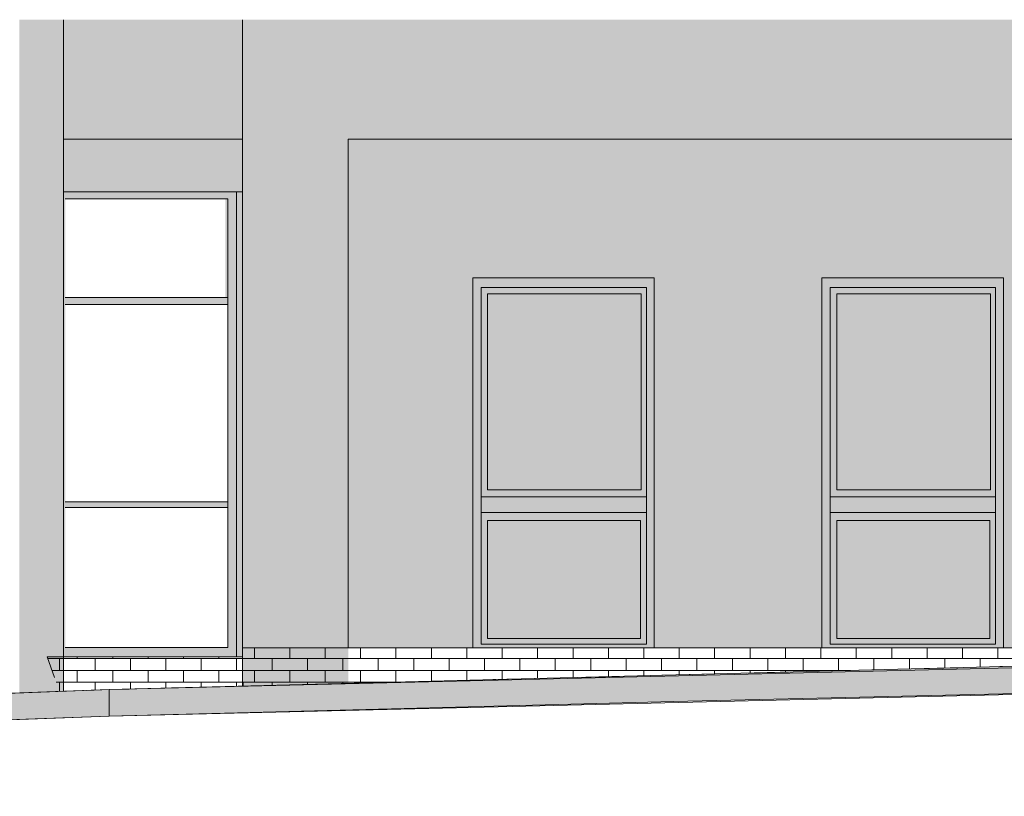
# Model space of a CAD drawing. Header units: millimetres. Extents: x -68772 to 137055, y -73300 to 19650.
# Tile 176 of 212: x 78867 to 84456, y -43661 to -39255. Entities that reach past the tile are written whole.
import ezdxf

# ---------------------------------------------------------------- set-up
doc = ezdxf.new("R2010")
doc.units = ezdxf.units.MM
doc.header["$MEASUREMENT"] = 0
doc.linetypes.add('Przerywana', pattern=[480, 240, -240])
for name, color, linetype, lineweight in [('Floors_Nr_pióra__1', 7, 'Continuous', 18), ('Nowe_0_Nr_pióra__1', 7, 'Continuous', 18), ('Nowe_450-K Stropy_Nr_pióra__1', 7, 'Continuous', 18), ('Nowe_810-G Ogólne_Nr_pióra__1', 7, 'Continuous', 18), ('Nowe_810-G Ogólne_Nr_pióra__26', 13, 'Continuous', 18), ('Nowe_810-G Ogólne_Nr_pióra__61', 255, 'Continuous', 18), ('Nowe_810-G Ogólne_Nr_pióra__9', 254, 'Continuous', 18), ('Nowe_Walls_Nr_pióra__1', 7, 'Continuous', 18), ('Walls_Nr_pióra__1', 7, 'Continuous', 18)]:
    doc.layers.add(name, color=color, linetype=linetype, lineweight=lineweight)
pattern_1 = [(0, (0, 0), (0, 67), []), (90, (0, 0), (-201, 0), [67, -67]), (90, (100.5, 67), (-201, 0), [67, -201, 67, -67]), (90, (50.25, 201), (-100.5, 0), [67, -335])]

msp = doc.modelspace()

# ---------------------------------------------------------------- hatches: boundary and pattern name
at = {"layer": 'Nowe_0_Nr_pióra__1', "linetype": 'Continuous', "lineweight": 18}
msp.add_hatch(color=7, dxfattribs=at).paths.add_polyline_path([(67164.6, -43510.9), (79374.3, -43055.5), (82812.9, -42966.6), (89123.8, -42805.5), (89814.2, -42805.5), (89814.2, -42955.5), (82579, -43122.3), (79374.3, -43205.5), (67164.6, -43660.9)])
at = {"layer": 'Nowe_810-G Ogólne_Nr_pióra__1', "linetype": 'Continuous', "lineweight": 18}
h = msp.add_hatch(dxfattribs=at)
h.set_pattern_fill('CEGŁA___WIĄZANIE_POSPOLITE', style=0, pattern_type=2)
h.set_pattern_definition(pattern_1)
h.paths.add_polyline_path([(80098.6, -42869.3), (79023.3, -42869.3), (79093.3, -43066.9), (79374.3, -43055.5), (80131.8, -43035), (80131.8, -42869.3)])
h = msp.add_hatch(dxfattribs=at)
h.set_pattern_fill('CEGŁA___WIĄZANIE_POSPOLITE', style=0, pattern_type=2)
h.set_pattern_definition(pattern_1)
h.paths.add_polyline_path([(88581.4, -42819.3), (80135.5, -42819.3), (80135.5, -43035.8), (82812.9, -42966.6)])
at = {"layer": 'Nowe_810-G Ogólne_Nr_pióra__26', "linetype": 'Continuous', "lineweight": 0}
h = msp.add_hatch(color=25, dxfattribs=at)
h.paths.add_polyline_path([(79114.9, -42869.3), (79114.9, -40232.3), (80131.8, -40232.3), (80131.8, -42869.3)])
h.paths.add_polyline_path([(79125.5, -40271.6), (80034.3, -40271.6), (80034.3, -40831.1), (79125.5, -40831.1)], flags=0)
h.paths.add_polyline_path([(79125.5, -40870.4), (80048.2, -40870.4), (80048.2, -41991), (79125.5, -41991)], flags=0)
h.paths.add_polyline_path([(79125.5, -42021.6), (80048.2, -42021.6), (80048.2, -42816.1), (79125.5, -42816.1)], flags=0)
for points in [[(81439.2, -40719.3), (82469.2, -40719.3), (82469.2, -42819.3), (81439.2, -42819.3)], [(83420.3, -40719.3), (84451.8, -40719.3), (84451.8, -42819.3), (83420.3, -42819.3)]]:
    msp.add_hatch(color=25, dxfattribs=at).paths.add_polyline_path(points)
at = {"layer": 'Nowe_810-G Ogólne_Nr_pióra__61', "linetype": 'Continuous', "lineweight": 18}
for points in [[(80131.8, -39932.3), (79114.9, -39932.3), (79114.9, -40232.3), (80131.8, -40232.3)], [(88555.6, -39932.3), (88555.6, -42819.3), (87683, -42819.3), (87683, -40719.3), (86651.5, -40719.3), (86651.5, -42819.3), (86509.2, -42819.3), (86509.2, -40719.3), (85490.7, -40719.3), (85490.7, -42819.3), (84451.8, -42819.3), (84451.8, -40719.3), (83420.3, -40719.3), (83420.3, -42819.3), (82469.2, -42819.3), (82469.2, -40719.3), (81439.2, -40719.3), (81439.2, -42819.3), (80731.8, -42819.3), (80731.8, -39932.3)]]:
    msp.add_hatch(color=255, dxfattribs=at).paths.add_polyline_path(points)
at = {"layer": 'Nowe_810-G Ogólne_Nr_pióra__9', "linetype": 'Continuous', "lineweight": 18}
for points in [[(79114.9, -39254.8), (78864.9, -39254.8), (78864.9, -43074.4), (79114.9, -43074.4)], [(79114.9, -39932.3), (80131.8, -39932.3), (80131.8, -39254.8), (79114.9, -39254.8)], [(80131.8, -43035), (80731.8, -43020.7), (80731.8, -39932.3), (88555.6, -39932.3), (88555.6, -42804.8), (89155.6, -42804.8), (89155.6, -39254.8), (80131.8, -39254.8), (80131.8, -39654.8)]]:
    msp.add_hatch(color=254, dxfattribs=at).paths.add_polyline_path(points)

# ---------------------------------------------------------------- linework, layer by layer
at = {"layer": 'Floors_Nr_pióra__1', "color": 7, "linetype": 'Continuous', "lineweight": 18}
for p, q in [((89814.2, -42805.5), (79374.3, -43055.5)), ((79374.3, -43205.5), (89814.2, -42955.5)), ((79374.3, -43055.5), (68676.6, -43455.5)), ((79374.3, -43055.5), (79374.3, -43205.5)), ((68676.6, -43605.5), (79374.3, -43205.5))]:
    msp.add_line(p, q, dxfattribs=at)
at = {"layer": 'Nowe_0_Nr_pióra__1', "color": 7, "linetype": 'Continuous', "lineweight": 18, "flags": 128}
msp.add_lwpolyline([(67164.6, -43510.9), (79374.3, -43055.5), (82812.9, -42966.6), (89123.8, -42805.5), (89814.2, -42805.5), (89814.2, -42955.5), (82579, -43122.3), (79374.3, -43205.5), (67164.6, -43660.9)], close=True, dxfattribs=at)
at = {"layer": 'Nowe_450-K Stropy_Nr_pióra__1', "color": 7, "linetype": 'Continuous', "lineweight": 18}
for p, q in [((80131.8, -43036.5), (80131.8, -39254.8)), ((80731.8, -42819.3), (80731.8, -40232.3))]:
    msp.add_line(p, q, dxfattribs=at)
at = {"layer": 'Nowe_810-G Ogólne_Nr_pióra__1', "color": 7, "linetype": 'Continuous', "lineweight": 18, "flags": 128}
for points in [[(80131.8, -39932.3), (79114.9, -39932.3), (79114.9, -40232.3), (80131.8, -40232.3)], [(88555.6, -39932.3), (88555.6, -42819.3), (87683, -42819.3), (87683, -40719.3), (86651.5, -40719.3), (86651.5, -42819.3), (86509.2, -42819.3), (86509.2, -40719.3), (85490.7, -40719.3), (85490.7, -42819.3), (84451.8, -42819.3), (84451.8, -40719.3), (83420.3, -40719.3), (83420.3, -42819.3), (82469.2, -42819.3), (82469.2, -40719.3), (81439.2, -40719.3), (81439.2, -42819.3), (80731.8, -42819.3), (80731.8, -39932.3)]]:
    msp.add_lwpolyline(points, close=True, dxfattribs=at)
at = {"layer": 'Nowe_810-G Ogólne_Nr_pióra__1', "color": 7, "linetype": 'Przerywana', "lineweight": 18, "flags": 128}
for points in [[(80098.6, -42869.3), (79023.3, -42869.3), (79093.3, -43066.9), (79374.3, -43055.5), (80131.8, -43035), (80131.8, -42869.3)], [(88581.4, -42819.3), (80135.5, -42819.3), (80135.5, -43035.8), (82812.9, -42966.6)]]:
    msp.add_lwpolyline(points, close=True, dxfattribs=at)
at = {"layer": 'Nowe_Walls_Nr_pióra__1', "color": 7, "linetype": 'Continuous', "lineweight": 18}
for p, q in [((80098.6, -40232.3), (80098.6, -42869.3)), ((79125.5, -40271.6), (80048.2, -40271.6)), ((80048.2, -40271.6), (80048.2, -42816.1)), ((81439.2, -40719.3), (82469.2, -40719.3)), ((81439.2, -42819.3), (81439.2, -40719.3)), ((82469.2, -40719.3), (82469.2, -42819.3)), ((83420.3, -40719.3), (84451.8, -40719.3)), ((83420.3, -42819.3), (83420.3, -40719.3)), ((84451.8, -40719.3), (84451.8, -42819.3)), ((81486, -40774.6), (82424.3, -40774.6)), ((81486, -42797.7), (81486, -40774.6)), ((82424.3, -40774.6), (82424.3, -42797.7)), ((83467.2, -40774.6), (84406.9, -40774.6)), ((83467.2, -42797.7), (83467.2, -40774.6)), ((84406.9, -40774.6), (84406.9, -42797.7)), ((80048.2, -40831.1), (79125.5, -40831.1)), ((81523.3, -40810.1), (82394.7, -40810.1)), ((81523.3, -41922.2), (81523.3, -40810.1)), ((82394.7, -40810.1), (82394.7, -41922.2)), ((83505.9, -40810.1), (84377.4, -40810.1)), ((83505.9, -41922.2), (83505.9, -40810.1)), ((84377.4, -40810.1), (84377.4, -41922.2)), ((79125.5, -40870.4), (80048.2, -40870.4)), ((80098.6, -40869.8), (80098.6, -42869.3)), ((82424.3, -41961), (81486, -41961)), ((82394.7, -41922.2), (81523.3, -41922.2)), ((84406.9, -41961), (83468.7, -41961)), ((84377.4, -41922.2), (83505.9, -41922.2)), ((80048.2, -41991), (79125.5, -41991)), ((79125.5, -42021.6), (80048.2, -42021.6)), ((82424.3, -42051.6), (81486, -42051.6)), ((84406.9, -42051.6), (83468.7, -42051.6)), ((81523.3, -42095.9), (82391.6, -42095.9)), ((81523.3, -42766.2), (81523.3, -42095.9)), ((82391.6, -42095.9), (82391.6, -42766.2)), ((83505.9, -42095.9), (84374.3, -42095.9)), ((83505.9, -42766.2), (83505.9, -42095.9)), ((84374.3, -42095.9), (84374.3, -42766.2)), ((82424.3, -42797.7), (81486, -42797.7)), ((82391.6, -42766.2), (81523.3, -42766.2)), ((84406.9, -42797.7), (83467.2, -42797.7)), ((84374.3, -42766.2), (83505.9, -42766.2)), ((80098.6, -42869.3), (79114.9, -42869.3)), ((79114.9, -42869.3), (80098.6, -42869.3)), ((80048.2, -42816.1), (79125.5, -42816.1)), ((80131.8, -42819.3), (88755.6, -42819.3)), ((82469.2, -42819.3), (81439.2, -42819.3)), ((84451.8, -42819.3), (83420.3, -42819.3))]:
    msp.add_line(p, q, dxfattribs=at)
at = {"layer": 'Walls_Nr_pióra__1', "color": 7, "linetype": 'Continuous', "lineweight": 18}
for p, q in [((79114.9, -43066.9), (79114.9, -39254.8)), ((79114.9, -40232.3), (80098.6, -40232.3)), ((80098.6, -40232.3), (80098.6, -42869.3)), ((80098.6, -42869.3), (80098.6, -40409)), ((81439.2, -40719.3), (82469.2, -40719.3)), ((81439.2, -42819.3), (81439.2, -40719.3)), ((82469.2, -40719.3), (82469.2, -42819.3)), ((83420.3, -40719.3), (84451.8, -40719.3)), ((83420.3, -42819.3), (83420.3, -40719.3)), ((84451.8, -40719.3), (84451.8, -42819.3)), ((84451.8, -42819.3), (83420.3, -42819.3))]:
    msp.add_line(p, q, dxfattribs=at)

doc.saveas('drawing.dxf')
